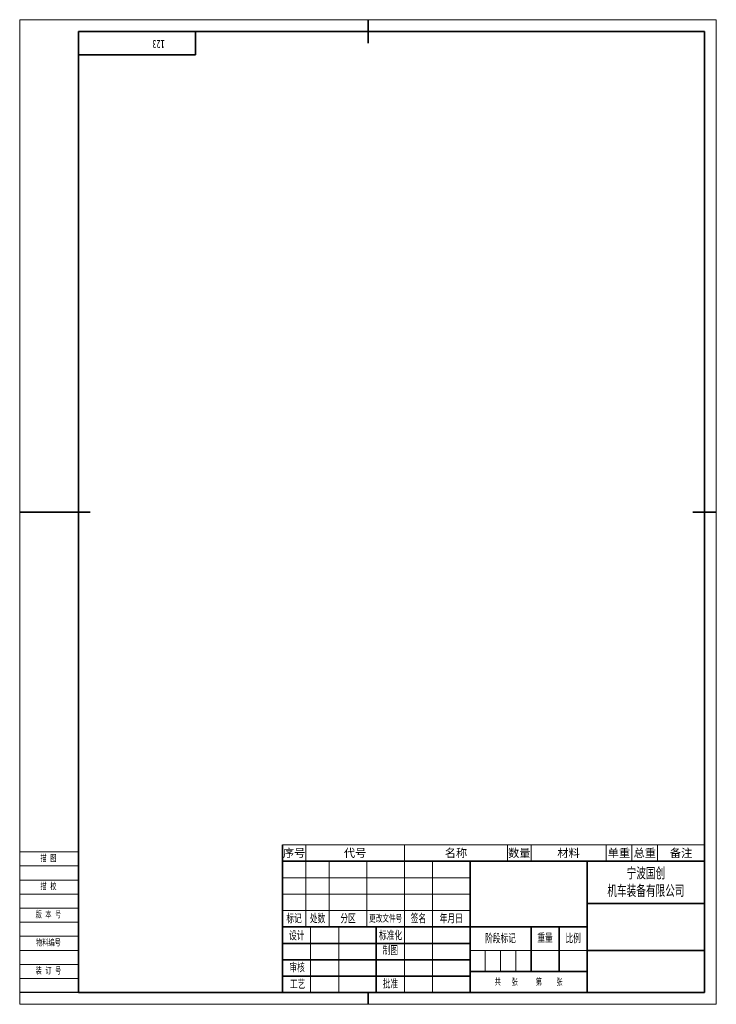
# Model space of a CAD drawing. Extents: x -292 to 5, y -61 to 359.
import ezdxf
from ezdxf.enums import TextEntityAlignment as Align

# ---------------------------------------------------------------- set-up
doc = ezdxf.new("R2010")
doc.units = 0
doc.header["$MEASUREMENT"] = 0
doc.layers.get('0').update_dxf_attribs({"linetype": 'CONTINUOUS'})
for name, color, linetype, lineweight in [('02标注线', 3, 'CONTINUOUS', 18), ('03细实线', 4, 'CONTINUOUS', 15), ('尺寸线层', 3, 'CONTINUOUS', 18), ('粗实线层', 7, 'CONTINUOUS', 35), ('细实线', 4, 'CONTINUOUS', 13), ('细实线层', 7, 'CONTINUOUS', 18)]:
    doc.layers.add(name, color=color, linetype=linetype, lineweight=lineweight)
doc.layers.add('1', color=7, linetype='CONTINUOUS')
doc.styles.add('仿宋', font='simfang.ttf', dxfattribs={"width": 0.67, "height": 2.8})
doc.styles.add('宋体', font='txt')
doc.styles.add('标准', font='txt.shx', dxfattribs={"bigfont": 'gbcbig.shx'})

# ---------------------------------------------------------------- blocks, each defined once
blk = doc.blocks.new('*X116')
at = {"layer": '粗实线层'}
for p, q in [((50, 0), (50, -10)), ((50, -10), (0, -10))]:
    blk.add_line(p, q, dxfattribs=at)
at = {"layer": '尺寸线层', "style": '标准'}
blk.add_attdef('图纸编号', text='', height=5.19, rotation=180, dxfattribs=at).set_placement((25, -5), align=Align.MIDDLE_CENTER)
blk = doc.blocks.new('$CAXA_FRAME_13B17AC1$_0')
at = {"layer": '粗实线层'}
for p, q in [((0, 210), (0, 200)), ((143.5, 205), (-123.5, 205)), ((-123.5, 205), (-123.5, -205)), ((143.5, -205), (143.5, 205)), ((-148.5, 0), (-118.5, 0)), ((148.5, 0), (138.5, 0)), ((-123.5, -205), (143.5, -205)), ((0, -210), (0, -205))]:
    blk.add_line(p, q, dxfattribs=at)
at = {"layer": '细实线层'}
for p, q in [((148.5, 210), (-148.5, 210)), ((-148.5, 210), (-148.5, -210)), ((148.5, -210), (148.5, 210)), ((-148.5, -210), (148.5, -210))]:
    blk.add_line(p, q, dxfattribs=at)
blk = doc.blocks.new('SPCADTITLE')
at = {"layer": '粗实线层'}
for p, q in [((-180, 56), (-180, 0)), ((-180, 56), (0, 56)), ((-100, 56), (-100, 0)), ((-50, 56), (-50, 0)), ((0, 0), (0, 56)), ((0, 38), (-50, 38)), ((-50, 28), (-180, 28)), ((-140, 28), (-140, 0)), ((-74, 28), (-74, 9)), ((-62, 28), (-62, 9)), ((-100, 21), (-180, 21)), ((0, 18), (-50, 18)), ((-100, 14), (-180, 14)), ((-50, 9), (-100, 9)), ((-100, 7), (-180, 7)), ((0, 0), (-180, 0))]:
    blk.add_line(p, q, dxfattribs=at)
at = {"layer": '细实线层'}
for p, q in [((-170, 56), (-170, 28)), ((-160, 56), (-160, 28)), ((-144, 56), (-144, 28)), ((-128, 56), (-128, 0)), ((-116, 56), (-116, 0)), ((-100, 49), (-180, 49)), ((-100, 42), (-180, 42)), ((-292, 36), (-267, 36)), ((-100, 35), (-180, 35)), ((-292, 30), (-267, 30)), ((-168, 28), (-168, 0)), ((-156, 28), (-156, 0)), ((-292, 24), (-267, 24)), ((-292, 18), (-267, 18)), ((-50, 18), (-100, 18)), ((-93.5, 18), (-93.5, 9)), ((-87, 18), (-87, 9)), ((-80.5, 18), (-80.5, 9)), ((-292, 12), (-267, 12))]:
    blk.add_line(p, q, dxfattribs=at)
at = {"layer": '02标注线', "char_height": 3.5, "attachment_point": 5, "line_spacing_factor": 0.963108, "style": '仿宋'}
for s, insert, width in [('阶段标记', (-87, 23), 26), ('重量', (-68, 23.25), 12), ('比例', (-56, 23), 12)]:
    blk.add_mtext(s, dxfattribs=dict(at, insert=insert, width=width))
at = {"layer": '03细实线', "style": '仿宋'}
for tag, height, width, p in [('USR_DJ', 3.5, 0.699444, (-68, 13.5)), ('比例', 3.5, 0.699444, (-56, 13.5)), ('共几张', 2, 0.67, (-84.11, 4.69)), ('第几张', 2, 0.67, (-66.9, 4.71))]:
    blk.add_attdef(tag, text='', height=height, dxfattribs=dict(at, width=width)).set_placement(p, align=Align.MIDDLE_CENTER)
at = {"layer": '1'}
for tag, height, style, width, p, p2 in [('SHEJI', 6.36, '宋体', 0.506972, (-167.75, 21.36), (-156.22, 21.36)), ('RIQI1', 2.8, '仿宋', 0.932592, (-153.13, 22.72), (-143.58, 22.72)), ('BIAOZHUNHUA', 6.36, '宋体', 0.230442, (-127.75, 21.36), (-116.22, 21.36)), ('RIQI4', 2.8, '仿宋', 0.932592, (-113.13, 22.72), (-103.58, 22.72)), ('ZHITU', 6.36, '宋体', 0.506972, (-127.75, 14.36), (-116.22, 14.36)), ('RIQI5', 2.8, '仿宋', 0.932592, (-113.13, 15.72), (-103.58, 15.72)), ('SHENHE', 6.36, '宋体', 0.422477, (-167.75, 7.36), (-156.22, 7.36)), ('RIQI2', 2.8, '仿宋', 0.932592, (-153.13, 8.72), (-143.58, 8.72)), ('GONGYI', 6.36, '宋体', 0.422477, (-167.75, 0.36), (-156.22, 0.36)), ('RIQI3', 2.8, '仿宋', 0.932592, (-153.13, 1.72), (-143.58, 1.72)), ('PIZHUN', 6.36, '宋体', 0.422477, (-127.75, 0.36), (-116.22, 0.36)), ('RIQI6', 2.8, '仿宋', 0.932592, (-113.13, 1.72), (-103.58, 1.72))]:
    blk.add_attdef(tag, text='', height=height, dxfattribs=dict(at, style=style, width=width)).set_placement(p, p2, align=Align.FIT)
at = {"layer": '1', "style": '标准', "width": 0.667, "flags": 1}
blk.add_attdef('ITEMKINDID', text='', height=2.5, dxfattribs=at).set_placement((-108.09, 10.09), align=Align.MIDDLE_CENTER)
at = {"layer": '尺寸线层', "attachment_point": 5, "line_spacing_factor": 0.963108, "style": '仿宋'}
for s, insert, char_height, width in [('版 本 号', (-279.74, 33.24), 2.8, 39.9562), ('标记', (-175, 31.5), 3.5, 16), ('处数', (-165, 31.5), 3.5, 16), ('分区', (-152, 31.5), 3.5, 16), ('更改文件号', (-136, 31.5), 3, 16), ('签名', (-122, 31.5), 3.5, 16), ('年月日', (-108, 31.5), 3.5, 16), ('设计', (-173.87, 24.21), 3.5, 16), ('标准化', (-133.87, 24.28), 3.5, 16), ('物料编号', (-279.74, 21.24), 2.8, 39.9562), ('制图', (-133.95, 17.92), 3.5, 16), ('审核', (-173.72, 10.6), 3.5, 16), ('工艺', (-173.5, 3.57), 3.5, 16), ('批准', (-133.95, 3.65), 3.5, 16), ('共   张     第    张', (-75.02, 4.44), 2.8, 46.2253)]:
    blk.add_mtext(s, dxfattribs=dict(at, insert=insert, char_height=char_height, width=width))
at = {"layer": '细实线', "insert": (-25, 47), "char_height": 4.5, "width": 50, "attachment_point": 5, "style": '仿宋'}
blk.add_mtext('{\\C3;宁波国创\\P机车装备有限公司}', dxfattribs=at)
at = {"layer": '细实线', "style": '仿宋', "width": 0.67}
for tag, p in [('MATERIAL', (-75, 42)), ('ITEMNAME', (-25, 28)), ('DRAWID', (-25, 9))]:
    blk.add_attdef(tag, text='', height=4.2, dxfattribs=at).set_placement(p, align=Align.MIDDLE_CENTER)
at = {"layer": '细实线', "ltscale": 0.5, "style": '宋体', "width": 0.455714}
blk.add_attdef('REVLABEL', text='', height=2.5, dxfattribs=at).set_placement((-282.57, 25.83), (-276.05, 25.83), align=Align.FIT)
at = {"layer": '细实线', "ltscale": 0.5, "style": '仿宋', "width": 0.67}
blk.add_attdef('ITEMCODE', text='', height=2.8, dxfattribs=at).set_placement((-279.7, 14.98), align=Align.MIDDLE_CENTER)
blk = doc.blocks.new('SPCADBOM')
for p, q in [((0, 7), (0, 0)), ((0, 0), (-180, 0))]:
    blk.add_line(p, q)
at = {"layer": '03细实线', "color": 0}
blk.add_line((0, 7), (-180, 7), dxfattribs=at)
at = {"layer": '03细实线'}
for p, q in [((-170, 7), (-170, 0)), ((-128, 7), (-128, 0)), ((-84, 7), (-84, 0)), ((-74, 7), (-74, 0)), ((-42, 7), (-42, 0)), ((-31, 7), (-31, 0)), ((-20, 7), (-20, 0))]:
    blk.add_line(p, q, dxfattribs=at)
at = {"layer": '粗实线层'}
blk.add_line((-180, 0), (-180, 7), dxfattribs=at)
at = {"layer": '细实线', "style": '仿宋'}
for tag, p in [('PI_INCEALSEQ', (-175, 3.5)), ('DRAWID', (-149, 3.5)), ('ITEMNAME', (-106, 3.5)), ('QTY', (-79, 3.5)), ('MATERIAL', (-58, 3.5)), ('USR_DJ', (-36.5, 3.5)), ('USR_ZJ', (-25.5, 3.5)), ('NOTE', (-10, 3.5))]:
    blk.add_attdef(tag, text='', height=3.5, dxfattribs=at).set_placement(p, align=Align.MIDDLE_CENTER)
at = {"layer": '细实线', "style": '仿宋', "flags": 1}
blk.add_attdef('ITEMCODE', text='', height=3.5, dxfattribs=at).set_placement((7.67, 3.51), align=Align.MIDDLE_CENTER)

msp = doc.modelspace()

# ---------------------------------------------------------------- linework, layer by layer
msp.add_line((-267, -56), (-292, -56))
at = {"layer": '细实线层'}
for p, q in [((-292, 4), (-267, 4)), ((-292, -2), (-267, -2)), ((-292, -8), (-267, -8)), ((-292, -14), (-267, -14)), ((-292, -50), (-267, -50))]:
    msp.add_line(p, q, dxfattribs=at)

# ---------------------------------------------------------------- block references
msp.add_blockref('SPCADBOM', (0, 0)).add_auto_attribs({'DRAWID': '代号', 'NOTE': '备注', 'USR_ZJ': '总重', 'USR_DJ': '单重', 'MATERIAL': '材料', 'QTY': '数量', 'ITEMNAME': '名称', 'PI_INCEALSEQ': '序号'})
msp.add_blockref('SPCADTITLE', (0, -56))
at = {"layer": '粗实线层'}
for name, p in [('$CAXA_FRAME_13B17AC1$_0', (-143.5, 149)), ('*X116', (-267, 354))]:
    msp.add_blockref(name, p, dxfattribs=at)

# ---------------------------------------------------------------- texts
at = {"insert": (-230.17, 346.81), "char_height": 3.5, "attachment_point": 1, "rotation": 180, "style": '仿宋'}
msp.add_mtext_dynamic_manual_height_columns('123', width=34.3712, gutter_width=14, heights=[0], dxfattribs=at)
at = {"layer": '尺寸线层', "char_height": 2.8, "width": 39.9562, "attachment_point": 5, "line_spacing_factor": 0.963108, "style": '仿宋'}
for s, insert in [('描 图', (-279.74, 1.24)), ('描 校', (-279.74, -10.76)), ('装 订 号', (-279.74, -46.76))]:
    msp.add_mtext(s, dxfattribs=dict(at, insert=insert))

doc.saveas('drawing.dxf')
